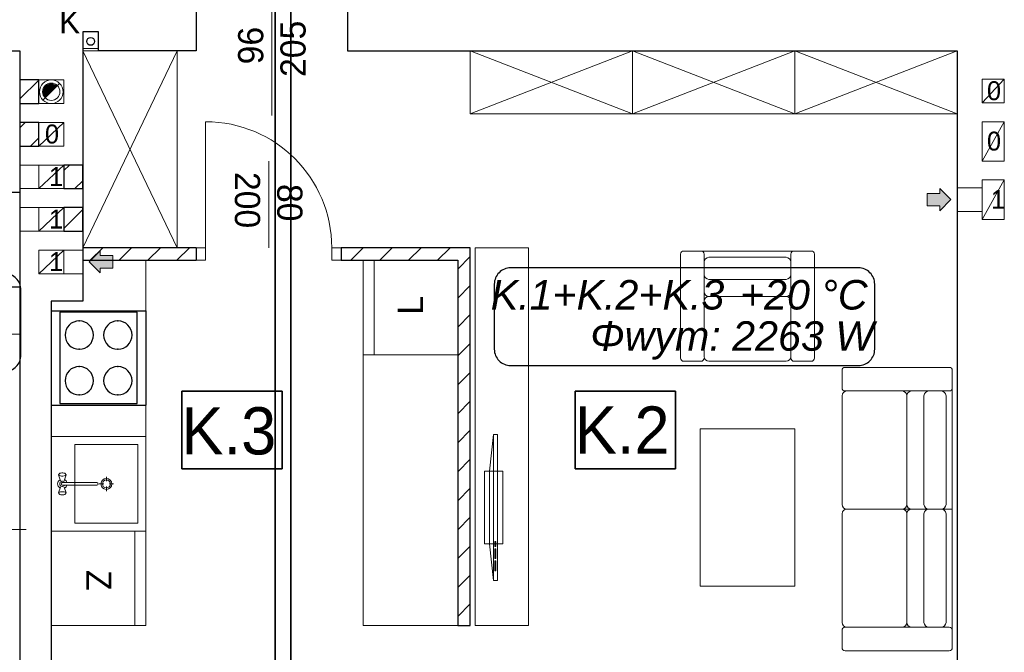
# Model space of a CAD drawing. Extents: x -220425 to -93252, y -20065 to 80294.
# Tile 55 of 103: x -169793 to -163542, y 32235 to 36253. Entities that reach past the tile are written whole.
import ezdxf
from ezdxf.lldxf.tags import DXFTag

# ---------------------------------------------------------------- set-up
doc = ezdxf.new("R2010")
doc.units = 0
doc.header["$MEASUREMENT"] = 0
doc.linetypes.add('Hidden Line', pattern=[50, 25, -25])
for name, color, linetype, lineweight, true_color in [('Arch drzwi_Nr_Pióra__4', 7, 'Continuous', 9, 0x029e21), ('Arch obudowy GK_Nr_Pióra__9', 7, 'Continuous', 13, 0x3dad99), ('Arch okna_Nr_Pióra__4', 7, 'Continuous', 9, 0x029e21), ('arch wypelnienia_Nr_Pióra__89', 7, 'Continuous', 20, 0x71cebe), ('Arch wyposarzenie_Nr_Pióra__9', 7, 'Continuous', 13, 0x3dad99), ('Arch wyposazenie_Nr_Pióra__9', 7, 'Continuous', 13, 0x3dad99)]:
    doc.layers.add(name, color=color, linetype=linetype, lineweight=lineweight, true_color=true_color)
for name, color, linetype, lineweight in [('Arch IS_Nr_Pióra__52', 34, 'Continuous', 25), ('Arch kominy_Nr_Pióra__1', 7, 'Continuous', 25), ('Arch kominy_Nr_Pióra__10', 134, 'Continuous', 18), ('Arch kominy_Nr_Pióra__21', 7, 'Continuous', 9), ('Arch opisy_Nr_Pióra__21', 7, 'Continuous', 9), ('arch wypelnienia_Nr_Pióra__21', 7, 'Continuous', 9), ('Arch wyposazenie_Nr_Pióra__100', 2, 'Continuous', 25), ('Arch ściany nośne_Nr_Pióra__21', 7, 'Continuous', 9), ('Arch ściany nośne_Nr_Pióra__27', 7, 'Continuous', 30), ('Drzwi ArchiCAD_Nr_Pióra__27', 7, 'Continuous', 30), ('Drzwi ArchiCAD_Nr_Pióra__5', 7, 'Continuous', 13), ('INWENT OPISY_Nr_Pióra__52', 34, 'Continuous', 25), ('INWENT. DRZWI_Nr_Pióra__21', 7, 'Continuous', 9), ('INWENT. DRZWI_Nr_Pióra__5', 7, 'Continuous', 13), ('INWENT.ŚCIANY_Nr_Pióra__1', 7, 'Continuous', 25), ('INWENT.ŚCIANY_Nr_Pióra__101', 8, 'Continuous', 13), ('IS_Powrót', 5, 'DASH', 35), ('IS_Zasilanie', 1, 'SOLID', 35), ('Istniejące kominy_Nr_Pióra__5', 7, 'Continuous', 13), ('PODKŁAD', 252, 'Continuous', 35)]:
    doc.layers.add(name, color=color, linetype=linetype, lineweight=lineweight)
doc.layers.add('IS_Text_Konstrukcji', color=7, linetype='Continuous')
doc.styles.add('GENERATED_STYLE_4', font='txt')
doc.styles.add('GENERATED_STYLE_6', font='txt')
doc.styles.get("Standard").update_dxf_attribs({"font": 'txt', "bigfont": 'BIGFONT.SHX'})
tags = doc.linetypes.add('DASH', pattern=[15, 10, -5]).pattern_tags.tags
tags[6:7] = [DXFTag(74, 4), DXFTag(75, 0), DXFTag(340, '0'), DXFTag(46, 0.0), DXFTag(50, 0.0), DXFTag(44, 0.0), DXFTag(45, 0.0)]
tags[4:5] = [DXFTag(74, 4), DXFTag(75, 0), DXFTag(340, '0'), DXFTag(46, 0.0), DXFTag(50, 0.0), DXFTag(44, 0.0), DXFTag(45, 0.0)]
tags = doc.linetypes.add('SOLID', pattern=[10, 10, 0]).pattern_tags.tags
tags[6:7] = [DXFTag(74, 4), DXFTag(75, 0), DXFTag(340, '0'), DXFTag(46, 0.0), DXFTag(50, 0.0), DXFTag(44, 0.0), DXFTag(45, 0.0)]
tags[4:5] = [DXFTag(74, 4), DXFTag(75, 0), DXFTag(340, '0'), DXFTag(46, 0.0), DXFTag(50, 0.0), DXFTag(44, 0.0), DXFTag(45, 0.0)]

# ---------------------------------------------------------------- blocks, each defined once
blk = doc.blocks.new('A$C68B8146D')
at = {"color": 252}
for p, q in [((28489.8, 3414.9), (28489.8, 3909.1)), ((28489.8, 3909.1), (29125.1, 3909.1)), ((29125.1, 3909.1), (29125.1, 3414.9)), ((30986.7, 3414.9), (30986.7, 3909.1)), ((30986.7, 3909.1), (31622, 3909.1)), ((31622, 3909.1), (31622, 3414.9)), ((29125.1, 3414.9), (28489.8, 3414.9)), ((31622, 3414.9), (30986.7, 3414.9))]:
    blk.add_line(p, q, dxfattribs=at)
at = {"layer": 'Arch IS_Nr_Pióra__52', "color": 252, "linetype": 'Continuous'}
blk.add_circle((27910, 6130), 25, dxfattribs=at)
at = {"layer": 'Arch kominy_Nr_Pióra__1', "color": 252, "linetype": 'Continuous'}
for points in [[(33300, 5055), (33300, 5195), (33370, 5125)], [(33300, 5085), (33220, 5165), (33300, 5165)], [(33220, 5085), (33220, 5165), (33300, 5085)], [(27970, 4660), (27900, 4730), (27970, 4800)], [(28050, 4690), (27970, 4770), (28050, 4770)], [(27970, 4690), (27970, 4770), (28050, 4690)]]:
    blk.add_solid(points, dxfattribs=at)
at = {"layer": 'Arch kominy_Nr_Pióra__21', "color": 252, "linetype": 'Continuous'}
for p, q in [((27713, 5863), (27607, 5757)), ((27580, 5345), (27460, 5345)), ((27460, 5345), (27460, 5195)), ((27580, 5195), (27460, 5195)), ((33300, 5195), (33370, 5125)), ((33300, 5165), (33300, 5195)), ((33570, 5200), (33410, 5200)), ((33410, 5200), (33410, 5050)), ((33220, 5165), (33300, 5165)), ((33220, 5165), (33220, 5085)), ((27580, 5075), (27460, 5075)), ((27460, 5075), (27460, 4925)), ((33220, 5085), (33300, 5085)), ((33370, 5125), (33300, 5055)), ((33300, 5085), (33300, 5055)), ((33570, 5050), (33410, 5050)), ((27580, 4925), (27460, 4925)), ((27740, 4805), (27860, 4805)), ((27860, 4805), (27860, 4655)), ((27970, 4800), (27900, 4730)), ((27970, 4770), (27970, 4800)), ((28050, 4770), (27970, 4770)), ((28050, 4770), (28050, 4690)), ((27900, 4730), (27970, 4660)), ((28050, 4690), (27970, 4690)), ((27970, 4690), (27970, 4660)), ((27740, 4655), (27860, 4655))]:
    blk.add_line(p, q, dxfattribs=at)
for radius in [75, 55]:
    blk.add_circle((27660, 5810), radius, dxfattribs=at)
at = {"layer": 'Arch obudowy GK_Nr_Pióra__9', "color": 252, "linetype": 'Continuous'}
for p, q in [((27960, 6085), (27860, 6085)), ((27960, 6070), (27860, 6070))]:
    blk.add_line(p, q, dxfattribs=at)
at = {"layer": 'Arch okna_Nr_Pióra__4', "color": 252, "linetype": 'Continuous'}
for p, q in [((29040, 4820), (29040, 5370)), ((27500, 3030), (26950, 3030))]:
    blk.add_line(p, q, dxfattribs=at)
at = {"layer": 'Arch opisy_Nr_Pióra__21', "color": 252, "linetype": 'Continuous'}
for p, q in [((28489.8, 3414.9), (28489.8, 3909.1)), ((28489.8, 3909.1), (29125.1, 3909.1)), ((29125.1, 3909.1), (29125.1, 3414.9)), ((30986.7, 3414.9), (30986.7, 3909.1)), ((30986.7, 3909.1), (31622, 3909.1)), ((31622, 3909.1), (31622, 3414.9)), ((29125.1, 3414.9), (28489.8, 3414.9)), ((31622, 3414.9), (30986.7, 3414.9))]:
    blk.add_line(p, q, dxfattribs=at)
at = {"layer": 'arch wypelnienia_Nr_Pióra__21', "color": 252, "linetype": 'Continuous'}
blk.add_line((27621.1, 5771.1), (27698.9, 5848.9), dxfattribs=at)
for start, end in [(45, 180), (180, 225)]:
    blk.add_arc((27660, 5810), 55, start, end, dxfattribs=at)
at = {"layer": 'arch wypelnienia_Nr_Pióra__89', "color": 252, "linetype": 'Continuous'}
for points in [[(27609.2, 5789), (27605, 5810), (27609.2, 5820.1)], [(27621.1, 5771.1), (27609.2, 5820.1), (27621.1, 5848.9)], [(27609.2, 5789), (27609.2, 5820.1), (27621.1, 5771.1)], [(27660, 5810), (27621.1, 5848.9), (27660, 5865)], [(27621.1, 5771.1), (27621.1, 5848.9), (27660, 5810)], [(27660, 5810), (27660, 5865), (27698.9, 5848.9)]]:
    blk.add_solid(points, dxfattribs=at)
at = {"layer": 'Arch wyposarzenie_Nr_Pióra__9', "color": 252, "linetype": 'Continuous'}
for p, q in [((27707.4, 3380.4), (27706, 3377.6)), ((27718, 3340.1), (27706, 3377.6)), ((27706, 3377.6), (27707.4, 3374.8)), ((27707.4, 3380.4), (27711.2, 3385.6)), ((27714.7, 3387.6), (27711.2, 3385.6)), ((27720, 3389.1), (27714.7, 3387.6)), ((27726.5, 3390), (27720, 3389.1)), ((27733.5, 3390), (27726.5, 3390)), ((27740, 3389.1), (27733.5, 3390)), ((27745.3, 3387.6), (27740, 3389.1)), ((27742, 3340.1), (27754, 3377.6)), ((27748.8, 3385.6), (27745.3, 3387.6)), ((27752.6, 3380.4), (27748.8, 3385.6)), ((27754, 3377.6), (27752.6, 3380.4)), ((27752.6, 3374.8), (27754, 3377.6)), ((27707.4, 3374.8), (27711.6, 3372.3)), ((27711.6, 3372.3), (27718, 3370.5)), ((27718, 3370.5), (27725.8, 3369.5)), ((27725.8, 3369.5), (27734.2, 3369.5)), ((27948.9, 3327.9), (27728.6, 3327.9)), ((27734.2, 3369.5), (27742, 3370.5)), ((27742, 3370.5), (27748.4, 3372.3)), ((27748.4, 3372.3), (27752.6, 3374.8)), ((27993.3, 3320), (27964.5, 3320)), ((28010, 3365.5), (28010, 3336.7)), ((28055.5, 3320), (28026.7, 3320)), ((27718, 3299.9), (27706, 3262.4)), ((27707.4, 3265.2), (27706, 3262.4)), ((27706, 3262.4), (27707.4, 3259.6)), ((27711.6, 3267.7), (27707.4, 3265.2)), ((27707.4, 3259.6), (27711.2, 3254.4)), ((27711.2, 3254.4), (27714.7, 3252.4)), ((27718, 3269.5), (27711.6, 3267.7)), ((27714.7, 3252.4), (27720, 3250.9)), ((27725.8, 3270.5), (27718, 3269.5)), ((27720, 3250.9), (27726.5, 3250)), ((27734.2, 3270.5), (27725.8, 3270.5)), ((27728.6, 3312.1), (27948.9, 3312.1)), ((27733.5, 3250), (27740, 3250.9)), ((27742, 3269.5), (27734.2, 3270.5)), ((27740, 3250.9), (27745.3, 3252.4)), ((27742, 3299.9), (27754, 3262.4)), ((27748.4, 3267.7), (27742, 3269.5)), ((27745.3, 3252.4), (27748.8, 3254.4)), ((27752.6, 3265.2), (27748.4, 3267.7)), ((27752.6, 3259.6), (27748.8, 3254.4)), ((27754, 3262.4), (27752.6, 3265.2)), ((27752.6, 3259.6), (27754, 3262.4)), ((28010, 3303.3), (28010, 3274.5)), ((27726.5, 3250), (27733.5, 3250))]:
    blk.add_line(p, q, dxfattribs=at)
for radius in [35, 25]:
    blk.add_circle((28010, 3320), radius, dxfattribs=at)
for centre, radius, start, end in [((27730, 3320), 30, 117.97653, 242.02347), ((27730, 3320), 16.8, 28.05488, 331.94512), ((27730, 3320), 8, 100, 260), ((27730, 3320), 30, 15.22531, 62.02347), ((27948.9, 3320), 7.88, 270, 90), ((27730, 3320), 30, 297.97653, 344.77469)]:
    blk.add_arc(centre, radius, start, end, dxfattribs=at)
at = {"layer": 'Arch wyposazenie_Nr_Pióra__100', "color": 252, "linetype": 'Continuous'}
for p, q in [((27460, 5170), (26860, 5170)), ((27460, 5170), (27460, 4570)), ((27460, 4570), (26860, 4570)), ((27660, 4420), (28260, 4420)), ((27660, 4420), (27660, 3820)), ((28205, 4410), (27715, 4410)), ((27715, 4410), (27715, 3830)), ((28205, 3830), (28205, 4410)), ((28260, 4420), (28260, 3820)), ((27660, 3820), (28260, 3820)), ((27715, 3830), (28205, 3830))]:
    blk.add_line(p, q, dxfattribs=at)
for centre, start, end in [((27837.5, 4265), 90, 270), ((27837.5, 4265), 270, 90), ((28082.5, 4265), 90, 270), ((28082.5, 4265), 270, 90), ((27837.5, 3975), 90, 270), ((27837.5, 3975), 270, 90), ((28082.5, 3975), 90, 270), ((28082.5, 3975), 270, 90)]:
    blk.add_arc(centre, 90, start, end, dxfattribs=at)
for p in [(27837.5, 4355), (28082.5, 4355), (27837.5, 4175), (28082.5, 4175), (27837.5, 4065), (28082.5, 4065), (27837.5, 3885), (28082.5, 3885)]:
    blk.add_point(p, dxfattribs=at)
at = {"layer": 'Arch wyposazenie_Nr_Pióra__9', "color": 252, "linetype": 'Continuous'}
for p, q in [((28460, 6070), (27860, 4820)), ((28460, 4820), (27860, 6070)), ((28460, 6070), (28460, 4820)), ((31350, 6070), (30320, 5670)), ((30320, 6070), (31350, 5670)), ((30320, 5670), (30320, 6070)), ((32380, 5670), (31350, 6070)), ((31350, 5670), (32380, 6070)), ((31350, 5670), (31350, 6070)), ((33410, 6070), (32380, 5670)), ((32380, 6070), (33410, 5670)), ((32380, 5670), (32380, 6070)), ((30320, 5670), (33410, 5670)), ((30690, 4820), (30350, 4820)), ((30350, 4820), (30350, 2420)), ((30690, 2420), (30690, 4820)), ((31655, 4118.8), (31655, 4778.8)), ((31675, 4798.8), (31785, 4798.8)), ((32375, 4798.8), (31785, 4798.8)), ((31805, 4778.8), (31805, 4728.8)), ((31835, 4758.8), (32325, 4758.8)), ((32355, 4778.8), (32355, 4118.8)), ((32485, 4798.8), (32375, 4798.8)), ((32505, 4118.8), (32505, 4778.8)), ((28260, 2420), (28260, 4740)), ((29640, 4740), (29640, 2420)), ((29640, 4740), (29640, 4140)), ((30240, 4740), (29640, 4740)), ((29710, 4740), (29710, 4140)), ((30240, 4140), (30240, 4740)), ((31805, 4540.2), (31805, 4728.8)), ((31805, 4728.8), (31805, 4540.2)), ((32355, 4728.8), (32355, 4540.2)), ((32325, 4618.8), (31835, 4618.8)), ((31805, 4540.2), (31805, 4480.2)), ((31805, 4540.2), (31805, 4480.2)), ((32325, 4510.2), (31835, 4510.2)), ((32325, 4510.2), (31835, 4510.2)), ((31805, 4128.8), (31805, 4480.2)), ((31805, 4480.2), (31805, 4128.8)), ((32355, 4128.8), (32355, 4480.2)), ((26860, 4270), (27460, 4270)), ((29640, 4140), (30240, 4140)), ((31785, 4098.8), (31675, 4098.8)), ((31835, 4098.8), (32325, 4098.8)), ((32375, 4098.8), (32485, 4098.8)), ((32680, 3930), (32680, 4040)), ((32700, 4060), (33360, 4060)), ((33380, 4040), (33380, 3930)), ((32680, 3190), (32680, 3880)), ((33360, 3910), (32700, 3910)), ((32710, 3910), (33061.3, 3910)), ((33091.3, 3880), (33091.3, 3190)), ((33091.3, 3880), (33091.3, 3190)), ((33310, 3910), (33121.3, 3910)), ((33200, 3880), (33200, 3190)), ((33340, 3190), (33340, 3880)), ((33380, 3930), (33380, 3160)), ((30442.8, 3401.4), (30467.8, 3632.8)), ((30467.8, 3632.8), (30492.8, 3632.8)), ((30467.8, 3632.8), (30467.8, 2707.2)), ((30492.8, 3632.8), (30492.8, 2707.2)), ((31780, 2670), (31780, 3670)), ((31780, 3670), (32380, 3670)), ((32380, 3670), (32380, 2670)), ((28260, 3620), (27660, 3620)), ((27660, 3020), (27660, 3620)), ((27810, 3570), (28210, 3570)), ((27810, 3070), (27810, 3570)), ((28210, 3570), (28210, 3070)), ((28260, 3020), (28260, 3620)), ((30410, 3401.4), (30525.7, 3401.4)), ((30410, 2938.6), (30410, 3401.4)), ((30442.8, 2938.6), (30442.8, 3401.4)), ((30525.7, 3401.4), (30525.7, 2938.6)), ((32680, 3130), (32680, 2440)), ((33061.3, 3160), (32710, 3160)), ((33061.3, 3160), (32710, 3160)), ((33121.3, 3160), (33061.3, 3160)), ((33121.3, 3160), (33061.3, 3160)), ((33091.3, 2440), (33091.3, 3130)), ((33091.3, 2440), (33091.3, 3130)), ((33121.3, 3160), (33310, 3160)), ((33121.3, 3160), (33310, 3160)), ((33200, 2440), (33200, 3130)), ((33380, 3160), (33310, 3160)), ((33380, 3160), (33310, 3160)), ((33340, 3130), (33340, 2440)), ((33380, 2390), (33380, 3160)), ((28210, 3070), (27810, 3070)), ((28260, 3020), (27660, 3020)), ((27660, 3020), (28260, 3020)), ((27660, 2420), (27660, 3020)), ((27710, 3020), (28210, 3020)), ((28190, 3020), (28190, 2420)), ((28260, 3020), (28260, 2420)), ((30525.7, 2938.6), (30410, 2938.6)), ((30467.8, 2707.2), (30442.8, 2938.6)), ((30476.6, 2954), (30476.6, 2923.2)), ((30482.8, 2954), (30476.6, 2954)), ((30482.8, 2923.2), (30482.8, 2954)), ((30476.6, 2923.2), (30482.8, 2923.2)), ((30476.6, 2907.8), (30476.6, 2846.1)), ((30482.8, 2907.8), (30476.6, 2907.8)), ((30482.8, 2846.1), (30482.8, 2907.8)), ((30476.6, 2846.1), (30482.8, 2846.1)), ((30482.8, 2830.6), (30476.6, 2830.6)), ((30476.6, 2830.6), (30476.6, 2768.9)), ((30482.8, 2768.9), (30482.8, 2830.6)), ((30476.6, 2768.9), (30482.8, 2768.9)), ((30492.8, 2707.2), (30467.8, 2707.2)), ((32380, 2670), (31780, 2670)), ((28260, 2420), (27660, 2420)), ((29640, 2420), (30240, 2420)), ((30350, 2420), (30690, 2420)), ((32680, 2390), (32680, 2280)), ((33360, 2410), (32700, 2410)), ((32710, 2410), (33061.3, 2410)), ((33310, 2410), (33121.3, 2410)), ((33380, 2280), (33380, 2390)), ((32700, 2260), (33360, 2260))]:
    blk.add_line(p, q, dxfattribs=at)
for centre, radius, start, end in [((31675, 4778.8), 20, 90, 180), ((31785, 4778.8), 20, 0, 90), ((31835, 4728.8), 30, 90, 180), ((32325, 4728.8), 30, 0, 90), ((32375, 4778.8), 20, 90, 180), ((32485, 4778.8), 20, 0, 90), ((31835, 4648.8), 30, 180, 270), ((32325, 4648.8), 30, 270, 0), ((31835, 4540.2), 30, 180, 270), ((31835, 4480.2), 30, 90, 180), ((32325, 4540.2), 30, 270, 0), ((32325, 4480.2), 30, 0, 90), ((31835, 4128.8), 30, 180, 270), ((32325, 4128.8), 30, 270, 0), ((31675, 4118.8), 20, 180, 270), ((31785, 4118.8), 20, 270, 0), ((32375, 4118.8), 20, 180, 270), ((32485, 4118.8), 20, 270, 0), ((32700, 4040), 20, 90, 180), ((33360, 4040), 20, 0, 90), ((32700, 3930), 20, 180, 270), ((32710, 3880), 30, 90, 180), ((33061.3, 3880), 30, 0, 90), ((33121.3, 3880), 30, 90, 180), ((33230, 3880), 30, 90, 180), ((33310, 3880), 30, 0, 90), ((33360, 3930), 20, 270, 0), ((32710, 3190), 30, 180, 270), ((33061.3, 3190), 30, 270, 0), ((33121.3, 3190), 30, 180, 270), ((33230, 3190), 30, 180, 270), ((33310, 3190), 30, 270, 0), ((32710, 3130), 30, 90, 180), ((33061.3, 3130), 30, 0, 90), ((33121.3, 3130), 30, 90, 180), ((33230, 3130), 30, 90, 180), ((33310, 3130), 30, 0, 90), ((32710, 2440), 30, 180, 270), ((33061.3, 2440), 30, 270, 0), ((33121.3, 2440), 30, 180, 270), ((33230, 2440), 30, 180, 270), ((33310, 2440), 30, 270, 0), ((32700, 2390), 20, 90, 180), ((33360, 2390), 20, 0, 90), ((32700, 2280), 20, 180, 270), ((33360, 2280), 20, 270, 0)]:
    blk.add_arc(centre, radius, start, end, dxfattribs=at)
at = {"layer": 'Arch ściany nośne_Nr_Pióra__21', "color": 252, "linetype": 'Continuous'}
for p, q in [((27460, 5764.6), (27580, 5884.6)), ((27460, 5580.7), (27494.3, 5615)), ((27528.1, 5465), (27580, 5516.9)), ((27740, 5309.2), (27775.8, 5345)), ((27809.7, 5195), (27860, 5245.3)), ((27740, 4941.5), (27860, 5061.5)), ((27906.2, 4740), (27986.2, 4820)), ((28090.1, 4740), (28170.1, 4820)), ((28273.9, 4740), (28353.9, 4820)), ((28457.8, 4740), (28537.8, 4820)), ((29560.9, 4740), (29640.9, 4820)), ((29744.7, 4740), (29824.7, 4820)), ((29928.5, 4740), (30008.5, 4820)), ((30112.4, 4740), (30192.4, 4820)), ((30240, 4683.8), (30320, 4763.8)), ((30240, 4499.9), (30320, 4579.9)), ((30240, 4316.1), (30320, 4396.1)), ((30240, 4132.2), (30320, 4212.2)), ((30240, 3948.4), (30320, 4028.4)), ((30240, 3764.5), (30320, 3844.5)), ((30240, 3580.7), (30320, 3660.7)), ((30240, 3396.8), (30320, 3476.8)), ((30240, 3213), (30320, 3293)), ((30240, 3029.1), (30320, 3109.1)), ((30240, 2845.3), (30320, 2925.3)), ((30240, 2661.4), (30320, 2741.4)), ((30240, 2477.6), (30320, 2557.6))]:
    blk.add_line(p, q, dxfattribs=at)
at = {"layer": 'Arch ściany nośne_Nr_Pióra__27', "color": 252, "linetype": 'Continuous'}
for p, q in [((27460, 5885), (27460, 5735)), ((27580, 5885), (27460, 5885)), ((27580, 5735), (27580, 5885)), ((27460, 5735), (27580, 5735)), ((27460, 5615), (27460, 5465)), ((27580, 5615), (27460, 5615)), ((27580, 5465), (27580, 5615)), ((27460, 5465), (27580, 5465)), ((27740, 5345), (27740, 5195)), ((27860, 5345), (27740, 5345)), ((27860, 5195), (27860, 5345)), ((27740, 5195), (27860, 5195)), ((27740, 5075), (27740, 4925)), ((27860, 5075), (27740, 5075)), ((27860, 4925), (27860, 5075)), ((27740, 4925), (27860, 4925)), ((27860, 4820), (27860, 4740)), ((28580, 4820), (27860, 4820)), ((28580, 4820), (28580, 4740)), ((30320, 4820), (29500, 4820)), ((29500, 4820), (29500, 4740)), ((30320, 2420), (30320, 4820)), ((27860, 4740), (28580, 4740)), ((29500, 4740), (30240, 4740)), ((30240, 4740), (30240, 2420)), ((30240, 2420), (30320, 2420))]:
    blk.add_line(p, q, dxfattribs=at)
at = {"layer": 'Drzwi ArchiCAD_Nr_Pióra__27', "color": 252, "linetype": 'Continuous'}
for p, q in [((28580, 4820), (28580, 4740)), ((29500, 4820), (29500, 4740))]:
    blk.add_line(p, q, dxfattribs=at)
at = {"layer": 'Drzwi ArchiCAD_Nr_Pióra__5', "color": 252, "linetype": 'Continuous'}
for p, q in [((28640, 4820), (28640, 5620)), ((28580, 4740), (28580, 4820)), ((28580, 4820), (28640, 4820)), ((28640, 4820), (28640, 4740)), ((29440, 4820), (29500, 4820)), ((29440, 4740), (29440, 4820)), ((29500, 4820), (29500, 4740)), ((28640, 4740), (28580, 4740)), ((29500, 4740), (29440, 4740))]:
    blk.add_line(p, q, dxfattribs=at)
blk.add_arc((28640, 4820), 800, 0, 90, dxfattribs=at)
at = {"layer": 'INWENT. DRZWI_Nr_Pióra__5', "color": 252, "linetype": 'Continuous'}
blk.add_line((29060, 5660), (29060, 6560), dxfattribs=at)
at = {"layer": 'INWENT.ŚCIANY_Nr_Pióra__1', "color": 252, "linetype": 'Continuous'}
for p, q in [((28580, 6490), (28580, 6070)), ((29540, 6490), (29540, 6070)), ((27960, 6190), (27860, 6190)), ((27860, 6190), (27860, 6070)), ((27960, 6070), (27960, 6190)), ((23580, 6070), (27460, 6070)), ((27460, 6070), (27460, 4480)), ((27860, 6070), (27860, 4480)), ((28580, 6070), (27960, 6070)), ((29540, 6070), (33410, 6070)), ((33410, 6070), (33410, 420)), ((27460, 4480), (27460, 420)), ((27660, 4480), (27660, 420)), ((27860, 4480), (27660, 4480))]:
    blk.add_line(p, q, dxfattribs=at)
at = {"layer": 'INWENT.ŚCIANY_Nr_Pióra__101', "color": 252, "linetype": 'Hidden Line'}
blk.add_line((27960, 6070), (27860, 6070), dxfattribs=at)
at = {"layer": 'Istniejące kominy_Nr_Pióra__5', "color": 252, "linetype": 'Continuous'}
for p, q in [((27460, 5885), (27740, 5885)), ((27580, 5735), (27580, 5885)), ((27740, 5885), (27740, 5735)), ((33570, 5740), (33710, 5890)), ((33570, 5740), (33570, 5890)), ((33710, 5890), (33570, 5890)), ((33710, 5740), (33710, 5890)), ((27740, 5735), (27460, 5735)), ((33710, 5740), (33570, 5740)), ((27460, 5615), (27740, 5615)), ((27580, 5465), (27740, 5615)), ((27580, 5465), (27580, 5615)), ((27740, 5615), (27740, 5465)), ((33570, 5370), (33710, 5620)), ((33570, 5370), (33570, 5620)), ((33710, 5620), (33570, 5620)), ((33710, 5370), (33710, 5620)), ((27740, 5465), (27460, 5465)), ((27580, 5195), (27740, 5345)), ((27580, 5195), (27580, 5345)), ((27580, 5345), (27860, 5345)), ((27740, 5345), (27740, 5195)), ((33710, 5370), (33570, 5370)), ((27860, 5195), (27580, 5195)), ((33570, 5000), (33710, 5250)), ((33570, 5000), (33570, 5250)), ((33710, 5250), (33570, 5250)), ((33710, 5000), (33710, 5250)), ((27580, 4925), (27740, 5075)), ((27580, 4925), (27580, 5075)), ((27580, 5075), (27860, 5075)), ((27740, 5075), (27740, 4925)), ((33710, 5000), (33570, 5000)), ((27860, 4925), (27580, 4925)), ((27580, 4655), (27740, 4805)), ((27580, 4655), (27580, 4805)), ((27580, 4805), (27860, 4805)), ((27740, 4805), (27740, 4655)), ((27860, 4655), (27580, 4655))]:
    blk.add_line(p, q, dxfattribs=at)
at = {"layer": 'Arch drzwi_Nr_Pióra__4', "color": 252, "linetype": 'Continuous', "style": 'GENERATED_STYLE_6'}
for s, p in [('200', (28825.5, 5300.7)), ('80', (29094.2, 5224.5))]:
    blk.add_text(s, height=160, rotation=270, dxfattribs=at).set_placement(p)
at = {"layer": 'Arch kominy_Nr_Pióra__10', "color": 252, "linetype": 'Continuous', "style": 'GENERATED_STYLE_6'}
for s, p in [('0', (33600, 5756.8)), ('0', (27620, 5481.8)), ('0', (33600, 5436.8)), ('1', (27645.7, 5211.8)), ('1', (33625.7, 5066.8)), ('1', (27645.7, 4941.8)), ('1', (27645.7, 4671.8))]:
    blk.add_text(s, height=120, dxfattribs=at).set_placement(p)
at = {"layer": 'Arch opisy_Nr_Pióra__21', "color": 252, "linetype": 'Continuous', "style": 'GENERATED_STYLE_4'}
for s, p in [('K.2', (30983, 3512)), ('K.3', (28486, 3506.9))]:
    blk.add_text(s, height=300, dxfattribs=at).set_placement(p)
at = {"layer": 'Arch wyposazenie_Nr_Pióra__9', "color": 252, "linetype": 'Continuous', "style": 'GENERATED_STYLE_6'}
for s, rotation, p in [('L', 90, (30019.6, 4394.3)), ('Z', 270, (27881.7, 2773.3))]:
    blk.add_text(s, height=160, rotation=rotation, dxfattribs=at).set_placement(p)
at = {"layer": 'INWENT OPISY_Nr_Pióra__52', "color": 252, "linetype": 'Continuous', "style": 'GENERATED_STYLE_6'}
blk.add_text('K', height=150, dxfattribs=at).set_placement((27710, 6180.2))
at = {"layer": 'INWENT. DRZWI_Nr_Pióra__21', "color": 252, "linetype": 'Continuous', "style": 'GENERATED_STYLE_6'}
for s, p in [('205', (29274.5, 5904.3)), ('96', (29005.8, 5984.3))]:
    blk.add_text(s, height=160, rotation=90, dxfattribs=at).set_placement(p)

msp = doc.modelspace()

# ---------------------------------------------------------------- linework, layer by layer
at = {"layer": 'IS_Powrót', "ltscale": 10}
msp.add_line((-168071.8, 36910), (-168071.8, 31142.6), dxfattribs=at)
at = {"layer": 'IS_Text_Konstrukcji', "color": 18, "linetype": 'SOLID', "ltscale": 10, "true_color": 0x000000}
for points in [[(-171491.5, 34019.9), (-169888.2, 34019.9, 0.414214), (-169784.8, 34123.2), (-169784.8, 34536.5, 0.414214), (-169888.2, 34639.9), (-171491.5, 34639.9, 0.414214), (-171594.8, 34536.5), (-171594.8, 34123.2, 0.414214), (-171491.5, 34019.9)], [(-166676.7, 34056.4), (-164468.3, 34056.4, 0.414214), (-164365, 34159.7), (-164365, 34573.1, 0.414214), (-164468.3, 34676.4), (-166676.7, 34676.4, 0.414214), (-166780, 34573.1), (-166780, 34159.7, 0.414214), (-166676.7, 34056.4)]]:
    msp.add_lwpolyline(points, format="xyb", dxfattribs=at)
at = {"layer": 'IS_Zasilanie', "ltscale": 10}
msp.add_line((-168171.8, 37010), (-168171.8, 31042.6), dxfattribs=at)

# ---------------------------------------------------------------- block references
at = {"layer": 'PODKŁAD'}
msp.add_blockref('A$C68B8146D', (-197252.4, 29984.9), dxfattribs=at)

# ---------------------------------------------------------------- texts
at = {"layer": 'IS_Text_Konstrukcji', "color": 18, "linetype": 'SOLID', "ltscale": 10, "true_color": 0x000000, "char_height": 187.2}
for s, insert, attachment_point in [('\\fArial|b0|i1;K.1+K.2+K.3', (-165320, 34409.6), 9), ('\\fArial|b0|i1;+20 °C', (-165220, 34409.6), 7), ('\\fArial|b0|i1;Φwym: 2263 W', (-165270, 34337.6), 2)]:
    msp.add_mtext(s, dxfattribs=dict(at, insert=insert, attachment_point=attachment_point))

doc.saveas('drawing.dxf')
